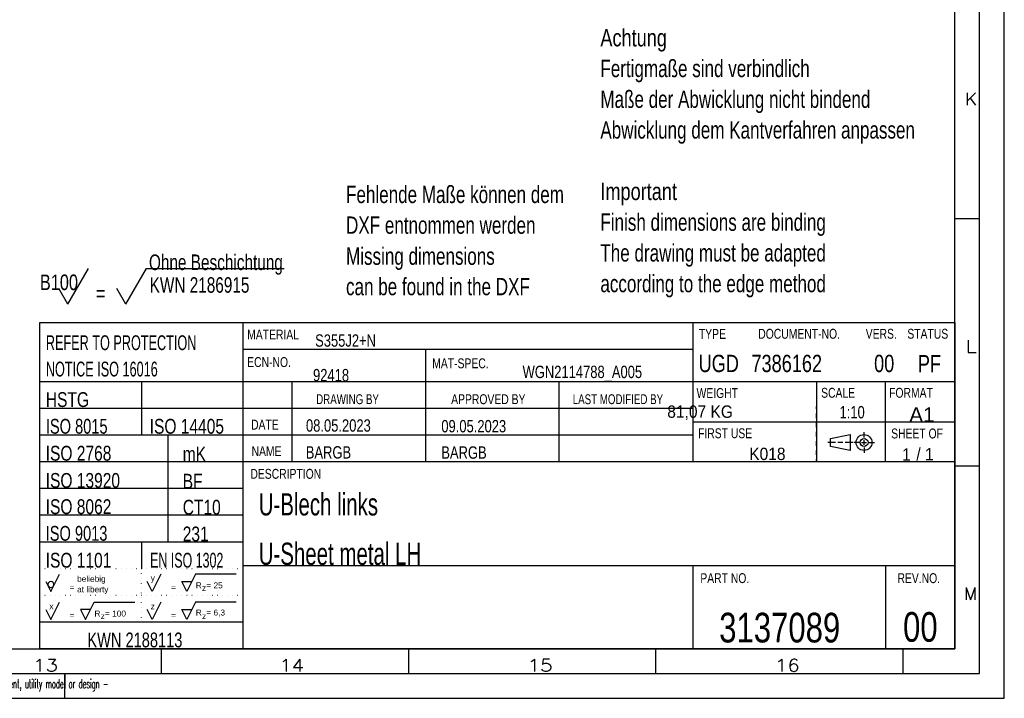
# Model space of a CAD drawing. Header units: millimetres. Extents: x -4 to 841, y -4 to 594.
# Tile 10 of 17: x 642 to 841, y 0 to 137. Entities that reach past the tile are written whole.
import ezdxf

# ---------------------------------------------------------------- set-up
doc = ezdxf.new("R2010")
doc.units = ezdxf.units.MM
doc.layers.add('1', color=7, linetype='Continuous')
doc.styles.add('SEACAD_Arial', font='arial.ttf', dxfattribs={"width": 0.75})
doc.styles.add('SEACAD_simplex_shx', font='simplex.shx', dxfattribs={"width": 0.587})

msp = doc.modelspace()

# ---------------------------------------------------------------- linework, layer by layer
at = {"layer": '1', "color": 7, "linetype": 'Continuous'}
for p, q in [((841, 0), (841, 594)), ((836, 5), (836, 589)), ((831, 10), (831, 584)), ((831, 97), (836, 97)), ((651.66, 79.7), (655.82, 86.9)), ((663.36, 79.7), (667.52, 86.9)), ((667.52, 86.9), (695.35, 86.9)), ((651.66, 79.7), (649.84, 82.85)), ((663.36, 79.7), (661.54, 82.85)), ((646, 76), (831, 76)), ((646, 10), (646, 76)), ((687, 76), (687, 10)), ((778, 76), (778, 47.8)), ((831, 76), (831, 10)), ((778, 70.5), (687, 70.5)), ((724, 47.8), (724, 70.5)), ((687, 64), (646, 64)), ((646.51, 64), (646, 64)), ((831, 64), (646, 64)), ((648.56, 64), (647.54, 64)), ((650.61, 64), (649.59, 64)), ((652.66, 64), (651.64, 64)), ((654.71, 64), (653.69, 64)), ((656.76, 64), (655.74, 64)), ((658.81, 64), (657.79, 64)), ((660.86, 64), (659.84, 64)), ((662.91, 64), (661.89, 64)), ((664.96, 64), (663.94, 64)), ((667.01, 64), (665.99, 64)), ((666.5, 64), (666.5, 58.6)), ((669.06, 64), (668.04, 64)), ((671.11, 64), (670.09, 64)), ((673.16, 64), (672.14, 64)), ((675.21, 64), (674.19, 64)), ((677.26, 64), (676.24, 64)), ((679.31, 64), (678.29, 64)), ((681.36, 64), (680.34, 64)), ((683.41, 64), (682.39, 64)), ((685.46, 64), (684.44, 64)), ((687, 64), (686.49, 64)), ((697, 47.8), (697, 64)), ((751, 47.8), (751, 64)), ((803, 64), (803, 47.8)), ((817, 47.8), (817, 64)), ((646.51, 58.6), (646, 58.6)), ((778, 58.6), (646, 58.6)), ((648.56, 58.6), (647.54, 58.6)), ((650.61, 58.6), (649.59, 58.6)), ((652.66, 58.6), (651.64, 58.6)), ((654.71, 58.6), (653.69, 58.6)), ((656.76, 58.6), (655.74, 58.6)), ((658.81, 58.6), (657.79, 58.6)), ((660.86, 58.6), (659.84, 58.6)), ((662.91, 58.6), (661.89, 58.6)), ((664.96, 58.6), (663.94, 58.6)), ((667.01, 58.6), (665.99, 58.6)), ((666.5, 58.6), (666.5, 53.2)), ((669.06, 58.6), (668.04, 58.6)), ((671.11, 58.6), (670.09, 58.6)), ((673.16, 58.6), (672.14, 58.6)), ((675.21, 58.6), (674.19, 58.6)), ((677.26, 58.6), (676.24, 58.6)), ((679.31, 58.6), (678.29, 58.6)), ((681.36, 58.6), (680.34, 58.6)), ((683.41, 58.6), (682.39, 58.6)), ((685.46, 58.6), (684.44, 58.6)), ((687, 58.6), (686.49, 58.6)), ((803, 58.53), (803, 59)), ((778, 55.9), (831, 55.9)), ((803, 56.67), (803, 57.6)), ((803, 54.8), (803, 55.73)), ((803, 52.93), (803, 53.87)), ((812.64, 52.72), (812.64, 53.82)), ((646.51, 53.2), (646, 53.2)), ((778, 53.2), (646, 53.2)), ((648.56, 53.2), (647.54, 53.2)), ((650.61, 53.2), (649.59, 53.2)), ((652.66, 53.2), (651.64, 53.2)), ((654.71, 53.2), (653.69, 53.2)), ((656.76, 53.2), (655.74, 53.2)), ((658.81, 53.2), (657.79, 53.2)), ((660.86, 53.2), (659.84, 53.2)), ((662.91, 53.2), (661.89, 53.2)), ((664.96, 53.2), (663.94, 53.2)), ((667.01, 53.2), (665.99, 53.2)), ((669.06, 53.2), (668.04, 53.2)), ((671.11, 53.2), (670.09, 53.2)), ((671.95, 31.6), (671.95, 53.2)), ((673.16, 53.2), (672.14, 53.2)), ((675.21, 53.2), (674.19, 53.2)), ((677.26, 53.2), (676.24, 53.2)), ((679.31, 53.2), (678.29, 53.2)), ((681.36, 53.2), (680.34, 53.2)), ((683.41, 53.2), (682.39, 53.2)), ((685.46, 53.2), (684.44, 53.2)), ((687, 53.2), (686.49, 53.2)), ((803, 51.07), (803, 52)), ((805.84, 52.52), (809.84, 53.32)), ((805.84, 50.92), (805.84, 52.52)), ((809.84, 53.32), (809.84, 50.12)), ((812.64, 51.22), (812.64, 52.22)), ((803, 49.2), (803, 50.13)), ((809.84, 50.12), (805.84, 50.92)), ((808.34, 51.72), (807.34, 51.72)), ((811.64, 51.72), (810.54, 51.72)), ((812.14, 51.72), (813.14, 51.72)), ((812.64, 50.72), (812.64, 49.62)), ((813.64, 51.72), (814.74, 51.72)), ((831, 47.8), (646, 47.8)), ((803, 47.8), (803, 48.27)), ((831, 47), (836, 47)), ((687, 42.4), (646, 42.4)), ((687, 37), (646, 37)), ((687, 31.6), (646, 31.6)), ((666.5, 31.6), (666.5, 26.2)), ((647.04, 26.2), (647.01, 26.2)), ((648.06, 26.2), (648.04, 26.2)), ((649.09, 26.2), (649.06, 26.2)), ((650.11, 26.2), (650.09, 26.2)), ((651.14, 26.2), (651.11, 26.2)), ((652.16, 26.2), (652.14, 26.2)), ((653.19, 26.2), (653.16, 26.2)), ((654.21, 26.2), (654.19, 26.2)), ((655.24, 26.2), (655.21, 26.2)), ((656.26, 26.2), (656.24, 26.2)), ((657.29, 26.2), (657.26, 26.2)), ((658.31, 26.2), (658.29, 26.2)), ((659.34, 26.2), (659.31, 26.2)), ((660.36, 26.2), (660.34, 26.2)), ((661.39, 26.2), (661.36, 26.2)), ((662.41, 26.2), (662.39, 26.2)), ((663.44, 26.2), (663.41, 26.2)), ((664.46, 26.2), (664.44, 26.2)), ((665.49, 26.2), (665.46, 26.2)), ((666.51, 26.2), (666.49, 26.2)), ((667.54, 26.2), (667.51, 26.2)), ((668.56, 26.2), (668.54, 26.2)), ((669.59, 26.2), (669.56, 26.2)), ((670.61, 26.2), (670.59, 26.2)), ((671.64, 26.2), (671.61, 26.2)), ((672.66, 26.2), (672.64, 26.2)), ((673.69, 26.2), (673.66, 26.2)), ((674.71, 26.2), (674.69, 26.2)), ((675.74, 26.2), (675.71, 26.2)), ((676.76, 26.2), (676.74, 26.2)), ((677.79, 26.2), (677.76, 26.2)), ((678.81, 26.2), (678.79, 26.2)), ((679.84, 26.2), (679.81, 26.2)), ((680.86, 26.2), (680.84, 26.2)), ((681.89, 26.2), (681.86, 26.2)), ((682.91, 26.2), (682.89, 26.2)), ((683.94, 26.2), (683.91, 26.2)), ((684.96, 26.2), (684.94, 26.2)), ((685.99, 26.2), (685.96, 26.2)), ((687, 26.2), (686.99, 26.2)), ((803, 26.8), (687, 26.8)), ((687, 26.8), (687, 26.28)), ((778, 26.8), (778, 10)), ((831, 26.8), (803, 26.8)), ((817, 26.8), (817, 10)), ((648.2, 21.63), (649.95, 25.13)), ((666.5, 25.2), (666.5, 25.23)), ((666.5, 24.22), (666.5, 24.25)), ((670.45, 25.13), (669.7, 23.62)), ((677.45, 25.13), (676.7, 23.62)), ((685.7, 25.13), (677.45, 25.13)), ((687, 25.23), (687, 24.18)), ((647.2, 23.62), (648.2, 21.63)), ((666.5, 23.24), (666.5, 23.27)), ((666.5, 22.26), (666.5, 22.29)), ((668.7, 21.63), (667.7, 23.62)), ((669.7, 23.62), (668.7, 21.63)), ((675.7, 21.63), (674.7, 23.62)), ((674.7, 23.62), (676.7, 23.62)), ((676.7, 23.62), (675.7, 21.63)), ((687, 23.12), (687, 22.07)), ((647.04, 20.8), (647.01, 20.8)), ((648.06, 20.8), (648.04, 20.8)), ((649.09, 20.8), (649.06, 20.8)), ((650.11, 20.8), (650.09, 20.8)), ((651.14, 20.8), (651.11, 20.8)), ((652.16, 20.8), (652.14, 20.8)), ((653.19, 20.8), (653.16, 20.8)), ((654.21, 20.8), (654.19, 20.8)), ((655.24, 20.8), (655.21, 20.8)), ((656.26, 20.8), (656.24, 20.8)), ((657.29, 20.8), (657.26, 20.8)), ((658.31, 20.8), (658.29, 20.8)), ((659.34, 20.8), (659.31, 20.8)), ((660.36, 20.8), (660.34, 20.8)), ((661.39, 20.8), (661.36, 20.8)), ((662.41, 20.8), (662.39, 20.8)), ((663.44, 20.8), (663.41, 20.8)), ((664.46, 20.8), (664.44, 20.8)), ((665.49, 20.8), (665.46, 20.8)), ((666.51, 20.8), (666.49, 20.8)), ((666.5, 21.28), (666.5, 21.3)), ((666.5, 20.3), (666.5, 20.32)), ((667.54, 20.8), (667.51, 20.8)), ((668.56, 20.8), (668.54, 20.8)), ((669.59, 20.8), (669.56, 20.8)), ((670.61, 20.8), (670.59, 20.8)), ((671.64, 20.8), (671.61, 20.8)), ((672.66, 20.8), (672.64, 20.8)), ((673.69, 20.8), (673.66, 20.8)), ((674.71, 20.8), (674.69, 20.8)), ((675.74, 20.8), (675.71, 20.8)), ((676.76, 20.8), (676.74, 20.8)), ((677.79, 20.8), (677.76, 20.8)), ((678.81, 20.8), (678.79, 20.8)), ((679.84, 20.8), (679.81, 20.8)), ((680.86, 20.8), (680.84, 20.8)), ((681.89, 20.8), (681.86, 20.8)), ((682.91, 20.8), (682.89, 20.8)), ((683.94, 20.8), (683.91, 20.8)), ((684.96, 20.8), (684.94, 20.8)), ((685.99, 20.8), (685.96, 20.8)), ((687, 20.8), (686.99, 20.8)), ((687, 21.02), (687, 19.98)), ((647.2, 17.93), (648.2, 15.93)), ((648.2, 15.93), (649.2, 17.93)), ((649.2, 17.93), (649.95, 19.43)), ((654.2, 17.93), (655.2, 15.93)), ((656.2, 17.93), (654.2, 17.93)), ((655.2, 15.93), (656.2, 17.93)), ((656.2, 17.93), (656.95, 19.43)), ((656.95, 19.43), (665.2, 19.43)), ((666.5, 19.31), (666.5, 19.34)), ((666.5, 18.33), (666.5, 18.36)), ((668.7, 15.93), (667.7, 17.93)), ((669.7, 17.93), (668.7, 15.93)), ((670.45, 19.43), (669.7, 17.93)), ((674.7, 17.93), (676.7, 17.93)), ((675.7, 15.93), (674.7, 17.93)), ((676.7, 17.93), (675.7, 15.93)), ((677.45, 19.43), (676.7, 17.93)), ((685.7, 19.43), (677.45, 19.43)), ((687, 18.93), (687, 17.88)), ((666.5, 17.35), (666.5, 17.38)), ((666.5, 16.37), (666.5, 16.4)), ((687, 16.83), (687, 15.78)), ((687, 15.4), (646, 15.4)), ((666.5, 15.4), (666.5, 15.41)), ((687, 14.73), (687, 13.68)), ((687, 12.62), (687, 11.58)), ((10, 10), (831, 10)), ((831, 10), (646, 10)), ((670.5, 10), (670.5, 5)), ((687, 10.53), (687, 10)), ((720.5, 10), (720.5, 5)), ((770.5, 10), (770.5, 5)), ((820.5, 10), (820.5, 5)), ((5, 5), (836, 5)), ((651, 5), (651, 2)), ((651, 0), (651, 4.75)), ((0, 0), (841, 0))]:
    msp.add_line(p, q, dxfattribs=at)
for radius in [1.6, 0.8]:
    msp.add_circle((812.64, 51.72), radius, dxfattribs=at)
for start, end in [(0, 180), (180, 0)]:
    msp.add_arc((648.2, 23.01), 0.618, start, end, dxfattribs=at)
for points, knots in [([(806.84, 51.72), (805.84, 51.72), (805.34, 51.72)], [0, 0, 0.666667, 1, 1]), ([(810.34, 51.72), (810.09, 51.72), (808.84, 51.72)], [0, 0, 0.166685, 1, 1])]:
    msp.add_open_spline(points, degree=1, knots=knots, dxfattribs=at)

# ---------------------------------------------------------------- texts
at = {"layer": '1', "attachment_point": 7}
for s, insert, char_height, width, style in [('{\\fArial|b0||i0||c0|p34;\\C7;\\H3.5;\\W0.75;Achtung}', (759.32, 130.76), 3.5, 13.1631, 'SEACAD_Arial'), ('{\\fArial|b0||i0||c0|p34;\\C7;\\H3.5;\\W0.705;Fertigmaße sind verbindlich}', (759.32, 124.55), 3.5, 43.8261, 'SEACAD_Arial'), ('{\\fArial|b0||i0||c0|p34;\\C7;\\H3.5;\\W0.705;Maße der Abwicklung nicht bindend}', (759.32, 118.33), 3.5, 56.5326, 'SEACAD_Arial'), ('{\\fsimplex|b0||i0||c0|p34;\\C7;\\H2.5;\\W1.148;K}', (832.97, 119.92), 2.5, 4.9293, 'SEACAD_simplex_shx'), ('{\\fArial|b0||i0||c0|p34;\\C7;\\H3.5;\\W0.705;Abwicklung dem Kantverfahren anpassen}', (759.32, 112.12), 3.5, 66.0435, 'SEACAD_Arial'), ('{\\fArial|b0||i0||c0|p34;\\C7;\\H3.5;\\W0.705;Fehlende Maße können dem}', (707.89, 100.09), 3.5, 45.5761, 'SEACAD_Arial'), ('{\\fArial|b0||i0||c0|p34;\\C7;\\H3.5;\\W0.75;Important}', (759.32, 99.69), 3.5, 15.0652, 'SEACAD_Arial'), ('{\\fArial|b0||i0||c0|p34;\\C7;\\H3.5;\\W0.705;DXF entnommen werden}', (707.89, 93.88), 3.5, 39.7174, 'SEACAD_Arial'), ('{\\fArial|b0||i0||c0|p34;\\C7;\\H3.5;\\W0.705;Finish dimensions are binding}', (759.32, 93.48), 3.5, 47.0978, 'SEACAD_Arial'), ('{\\fArial|b0||i0||c0|p34;\\C7;\\H3.5;\\W0.705;Missing dimensions}', (707.89, 86.6), 3.5, 31.1196, 'SEACAD_Arial'), ('{\\fArial|b0||i0||c0|p34;\\C7;\\H3.5;\\W0.705;The drawing must be adapted}', (759.32, 87.26), 3.5, 47.1739, 'SEACAD_Arial'), ('{\\fArial|b0||i0||c0|p34;\\C7;\\H3.5;\\W0.705;according to the edge method}', (759.32, 81.05), 3.5, 47.1739, 'SEACAD_Arial'), ('{\\fArial|b0||i0||c0|p34;\\C7;\\H3.15;\\W0.705;Ohne Beschichtung}', (668.04, 85.64), 3.15, 28.1446, 'SEACAD_Arial'), ('{\\fArial|b0||i0||c0|p34;\\C7;\\H3.15;\\W0.75;B100}', (645.98, 82.5), 3.15, 7.5326, 'SEACAD_Arial'), ('{\\fArial|b0||i0||c0|p34;\\C7;\\H3.15;\\W0.705;KWN 2186915}', (668.18, 81.96), 3.15, 20.9544, 'SEACAD_Arial'), ('{\\fArial|b0||i0||c0|p34;\\C7;\\H3.5;\\W0.705;can be found in the DXF}', (707.89, 81.45), 3.5, 38.5, 'SEACAD_Arial'), ('{\\fArial|b0||i0||c0|p34;\\C7;\\H3.15;\\W0.75;=}', (657.31, 80.32), 3.15, 1.9174, 'SEACAD_Arial'), ('{\\fArial|b0||i0||c0|p34;\\C7;\\H2.;\\W0.75;MATERIAL}', (687.9, 72.56), 2, 10.3044, 'SEACAD_Arial'), ('{\\fArial|b0||i0||c0|p34;\\C7;\\H2.;\\W0.75;TYPE}', (779.24, 72.68), 2, 5.4348, 'SEACAD_Arial'), ('{\\fArial|b0||i0||c0|p34;\\C7;\\H2.;\\W0.75;DOCUMENT-NO.}', (791.24, 72.68), 2, 16.2174, 'SEACAD_Arial'), ('{\\fArial|b0||i0||c0|p34;\\C7;\\H2.;\\W0.75;VERS.}', (812.98, 72.68), 2, 6.2174, 'SEACAD_Arial'), ('{\\fArial|b0||i0||c0|p34;\\C7;\\H2.;\\W0.75;STATUS}', (821.39, 72.68), 2, 8.1739, 'SEACAD_Arial'), ('{\\fArial|b0||i0||c0|p34;\\C7;\\H3.;\\W0.611;REFER TO PROTECTION}', (647.19, 70.36), 3, 31.4348, 'SEACAD_Arial'), ('{\\fArial|b0||i0||c0|p34;\\C7;\\H2.5;\\W0.75;S355J2+N}', (701.64, 71.06), 2.5, 12.0652, 'SEACAD_Arial'), ('{\\fsimplex|b0||i0||c0|p34;\\C7;\\H2.5;\\W1.292;L}', (833.11, 69.92), 2.5, 4.4104, 'SEACAD_simplex_shx'), ('{\\fArial|b0||i0||c0|p34;\\C7;\\H3.;\\W0.611;NOTICE ISO 16016}', (647.19, 65.03), 3, 23.4783, 'SEACAD_Arial'), ('{\\fArial|b0||i0||c0|p34;\\C7;\\H2.;\\W0.75;ECN-NO.}', (687.9, 66.96), 2, 8.6957, 'SEACAD_Arial'), ('{\\fArial|b0||i0||c0|p34;\\C7;\\H2.;\\W0.75;MAT-SPEC.}', (725.32, 66.71), 2, 11.2609, 'SEACAD_Arial'), ('{\\fArial|b0||i0||c0|p34;\\C7;\\H3.5;\\W0.75;UGD}', (779.18, 65.91), 3.5, 7.9891, 'SEACAD_Arial'), ('{\\fArial|b0||i0||c0|p34;\\C7;\\H3.5;\\W0.75;7386162}', (789.87, 65.91), 3.5, 13.8478, 'SEACAD_Arial'), ('{\\fArial|b0||i0||c0|p34;\\C7;\\H3.5;\\W0.75;00}', (814.67, 65.91), 3.5, 3.9565, 'SEACAD_Arial'), ('{\\fArial|b0||i0||c0|p34;\\C7;\\H3.5;\\W0.75;PF}', (823.52, 65.91), 3.5, 4.6413, 'SEACAD_Arial'), ('{\\fArial|b0||i0||c0|p34;\\C7;\\H2.5;\\W0.75;92418}', (701.22, 64.06), 2.5, 7.0652, 'SEACAD_Arial'), ('{\\fArial|b0||i0||c0|p34;\\C7;\\H2.5;\\W0.75;WGN2114788_A005}', (743.59, 64.03), 2.5, 23.587, 'SEACAD_Arial'), ('{\\fArial|b0||i0||c0|p34;\\C7;\\H3.;\\W0.75;HSTG}', (647.19, 58.86), 3, 8.6087, 'SEACAD_Arial'), ('{\\fArial|b0||i0||c0|p34;\\C7;\\H2.;\\W0.75;WEIGHT}', (778.77, 60.69), 2, 8.2609, 'SEACAD_Arial'), ('{\\fArial|b0||i0||c0|p34;\\C7;\\H2.;\\W0.75;SCALE}', (803.96, 60.75), 2, 6.7826, 'SEACAD_Arial'), ('{\\fArial|b0||i0||c0|p34;\\C7;\\H2.;\\W0.75;FORMAT}', (817.71, 60.75), 2, 8.6957, 'SEACAD_Arial'), ('{\\fArial|b0||i0||c0|p34;\\C7;\\H2.;\\W0.705;DRAWING BY}', (701.85, 59.45), 2, 13.3044, 'SEACAD_Arial'), ('{\\fArial|b0||i0||c0|p34;\\C7;\\H2.;\\W0.75;APPROVED BY}', (729.15, 59.45), 2, 14.8696, 'SEACAD_Arial'), ('{\\fArial|b0||i0||c0|p34;\\C7;\\H2.;\\W0.705;LAST MODIFIED BY}', (753.73, 59.45), 2, 19.1304, 'SEACAD_Arial'), ('{\\fArial|b0||i0||c0|p34;\\C7;\\H2.5;\\W0.9;81,07 KG}', (772.85, 56.25), 2.5, 12.9348, 'SEACAD_Arial'), ('{\\fArial|b0||i0||c0|p34;\\C7;\\H2.5;\\W0.75;1:10}', (807.68, 56.57), 2.5, 4.9457, 'SEACAD_Arial'), ('{\\fArial|b0||i0||c0|p34;\\C7;\\H3.;\\W0.705;ISO 8015}', (647.19, 53.46), 3, 12.9783, 'SEACAD_Arial'), ('{\\fArial|b0||i0||c0|p34;\\C7;\\H3.;\\W0.75;ISO 14405}', (668.19, 53.46), 3, 14.6739, 'SEACAD_Arial'), ('{\\fArial|b0||i0||c0|p34;\\C7;\\H2.;\\W0.75;DATE}', (688.69, 54.33), 2, 5.5217, 'SEACAD_Arial'), ('{\\fArial|b0||i0||c0|p34;\\C7;\\H2.5;\\W0.75;08.05.2023}', (699.79, 53.88), 2.5, 12.7174, 'SEACAD_Arial'), ('{\\fArial|b0||i0||c0|p34;\\C7;\\H2.5;\\W0.75;09.05.2023}', (727.16, 53.74), 2.5, 12.7174, 'SEACAD_Arial'), ('{\\fArial|b0||i0||c0|p34;\\C7;\\H2.;\\W0.75;FIRST USE}', (779.07, 52.57), 2, 10.7826, 'SEACAD_Arial'), ('{\\fArial|b0||i0||c0|p34;\\C7;\\H2.;\\W0.75;SHEET OF}', (818.12, 52.52), 2, 10.3478, 'SEACAD_Arial'), ('{\\fArial|b0||i0||c0|p34;\\C7;\\H3.;\\W0.75;ISO 2768 }', (647.16, 48.01), 3, 13.8261, 'SEACAD_Arial'), ('{\\fArial|b0||i0||c0|p34;\\C7;\\H3.;\\W0.75;mK}', (674.87, 47.89), 3, 4.6304, 'SEACAD_Arial'), ('{\\fArial|b0||i0||c0|p34;\\C7;\\H2.;\\W0.75;NAME}', (688.79, 48.97), 2, 5.9565, 'SEACAD_Arial'), ('{\\fArial|b0||i0||c0|p34;\\C7;\\H2.5;\\W0.75;BARGB}', (699.75, 48.44), 2.5, 9.0761, 'SEACAD_Arial'), ('{\\fArial|b0||i0||c0|p34;\\C7;\\H2.5;\\W0.75;BARGB}', (727.16, 48.41), 2.5, 9.0761, 'SEACAD_Arial'), ('{\\fArial|b0||i0||c0|p34;\\C7;\\H2.5;\\W0.9;K018}', (789.42, 48.14), 2.5, 7.1196, 'SEACAD_Arial'), ('{\\fArial|b0||i0||c0|p34;\\C7;\\H2.5;\\W0.9;1}', (820.35, 48.07), 2.5, 1.6848, 'SEACAD_Arial'), ('{\\fArial|b0||i0||c0|p34;\\C7;\\H2.5;\\W0.9; / 1}', (822.34, 48.07), 2.5, 4.2935, 'SEACAD_Arial'), ('{\\fArial|b0||i0||c0|p34;\\C7;\\H4.5;\\W0.658;U-Blech links}', (690.23, 36.91), 4.5, 24.2609, 'SEACAD_Arial'), ('{\\fArial|b0||i0||c0|p34;\\C7;\\H2.;\\W0.75;DESCRIPTION}', (688.55, 44.36), 2, 14.087, 'SEACAD_Arial'), ('{\\fArial|b0||i0||c0|p34;\\C7;\\H3.;\\W0.75;ISO 13920}', (647.16, 42.51), 3, 14.6739, 'SEACAD_Arial'), ('{\\fArial|b0||i0||c0|p34;\\C7;\\H3.;\\W0.75;BF}', (674.87, 42.39), 3, 3.9783, 'SEACAD_Arial'), ('{\\fArial|b0||i0||c0|p34;\\C7;\\H3.;\\W0.75;ISO 8062}', (647.16, 37.21), 3, 12.9783, 'SEACAD_Arial'), ('{\\fArial|b0||i0||c0|p34;\\C7;\\H3.;\\W0.75;CT10}', (674.87, 37.09), 3, 7.5, 'SEACAD_Arial'), ('{\\fArial|b0||i0||c0|p34;\\C7;\\H3.;\\W0.705;ISO 9013}', (647.16, 31.81), 3, 12.9783, 'SEACAD_Arial'), ('{\\fArial|b0||i0||c0|p34;\\C7;\\H3.;\\W0.75;231}', (674.87, 31.69), 3, 5.087, 'SEACAD_Arial'), ('{\\fArial|b0||i0||c0|p34;\\C7;\\H4.5;\\W0.658;U-Sheet metal LH}', (690.23, 26.91), 4.5, 33.4565, 'SEACAD_Arial'), ('{\\fArial|b0||i0||c0|p34;\\C7;\\H3.;\\W0.75;ISO 1101}', (647.16, 26.38), 3, 12.9783, 'SEACAD_Arial'), ('{\\fArial|b0||i0||c0|p34;\\C7;\\H3.;\\W0.6;EN ISO 1302}', (668.27, 26.38), 3, 14.8044, 'SEACAD_Arial'), ('{\\fArial|b0||i0||c0|p34;\\C7;\\H2.;\\W0.75;PART NO.}', (779.53, 23.27), 2, 9.7391, 'SEACAD_Arial'), ('{\\fArial|b0||i0||c0|p34;\\C7;\\H2.;\\W0.75;REV.NO.}', (819.4, 23.27), 2, 8.4783, 'SEACAD_Arial'), ('{\\fsimplex|b0||i0||c0|p34;\\C7;\\H2.5;\\W1.033;M}', (832.83, 19.92), 2.5, 4.8821, 'SEACAD_simplex_shx'), ('{\\fArial|b0||i0||c0|p34;\\C7;\\H6.;\\W0.75;3137089}', (783.35, 11.21), 6, 23.7391, 'SEACAD_Arial'), ('{\\fArial|b0||i0||c0|p34;\\C7;\\H6.;\\W0.75;00}', (820.53, 11.35), 6, 6.7826, 'SEACAD_Arial'), ('{\\fArial|b0||i0||c0|p34;\\C7;\\H3.;\\W0.705;KWN 2188113}', (655.58, 10.26), 3, 19.9565, 'SEACAD_Arial'), ('{\\fsimplex|b0||i0||c0|p34;\\C7;\\H2.5;\\W1.179;13}', (644.6, 5.43), 2.5, 6.7361, 'SEACAD_simplex_shx'), ('{\\fsimplex|b0||i0||c0|p34;\\C7;\\H2.5;\\W1.179;16}', (794.6, 5.43), 2.5, 6.7361, 'SEACAD_simplex_shx'), ('{\\fsimplex|b0||i0||c0|p34;\\C7;\\H2.5;\\W1.148;14}', (694.46, 5.42), 2.5, 6.7689, 'SEACAD_simplex_shx'), ('{\\fsimplex|b0||i0||c0|p34;\\C7;\\H2.5;\\W1.179;15}', (744.6, 5.43), 2.5, 6.7361, 'SEACAD_simplex_shx'), ('{\\fsimplex|b0||i0||c0|p34;\\C7;\\H1.8;\\W0.5192; of damages. All rights reserved in the event of the grant of a patent, utility model or design -}', (594.09, 1.44), 1.8, 76.2793, 'SEACAD_simplex_shx')]:
    msp.add_mtext(s, dxfattribs=dict(at, insert=insert, char_height=char_height, width=width, style=style))
for s, insert, char_height, width in [('{\\fArial|b0||i0||c0|p34;\\C7;\\H3.;\\W1.;A1}', (821.78, 55.85), 3, 5.1522), ('{\\fArial|b0||i0||c0|p34;\\C7;\\H1.2;\\W1.;at liberty}', (653.51, 21.06), 1.2, 6.3131), ('{\\fArial|b0||i0||c0|p34;\\C7;\\H1.2;\\W1.;beliebig}', (653.51, 23.19), 1.2, 5.7913), ('{\\fArial|b0||i0||c0|p34;\\C7;\\H1.2;\\W1.;y}', (668.4, 23.36), 1.2, 0.8087), ('{\\fArial|b0||i0||c0|p34;\\C7;\\H1.2;\\W1.;=}', (652.01, 21.82), 1.2, 0.9652), ('{\\fArial|b0||i0||c0|p34;\\C7;\\H1.2;\\W1.;=}', (672.51, 21.82), 1.2, 0.9652), ('{\\fArial|b0||i0||c0|p34;\\C7;\\H1.2;\\W1.;R  = 25}', (677.51, 22.22), 1.2, 5.4522), ('{\\fArial|b0||i0||c0|p34;\\C7;\\H1.2;\\W1.;z}', (678.77, 21.72), 1.2, 0.8087), ('{\\fArial|b0||i0||c0|p34;\\C7;\\H1.2;\\W1.;x}', (647.9, 18.02), 1.2, 0.8087), ('{\\fArial|b0||i0||c0|p34;\\C7;\\H1.2;\\W1.;z}', (668.4, 18.02), 1.2, 0.8087), ('{\\fArial|b0||i0||c0|p34;\\C7;\\H1.2;\\W1.;=}', (652.01, 16.12), 1.2, 0.9652), ('{\\fArial|b0||i0||c0|p34;\\C7;\\H1.2;\\W1.;R  = 100}', (657.01, 16.52), 1.2, 6.3913), ('{\\fArial|b0||i0||c0|p34;\\C7;\\H1.2;\\W1.;z}', (658.27, 16.02), 1.2, 0.8087), ('{\\fArial|b0||i0||c0|p34;\\C7;\\H1.2;\\W1.;=}', (672.51, 16.12), 1.2, 0.9652), ('{\\fArial|b0||i0||c0|p34;\\C7;\\H1.2;\\W1.;R  = 6,3}', (677.51, 16.52), 1.2, 5.9217), ('{\\fArial|b0||i0||c0|p34;\\C7;\\H1.2;\\W1.;z}', (678.77, 16.02), 1.2, 0.8087)]:
    msp.add_mtext(s, dxfattribs=dict(at, insert=insert, char_height=char_height, width=width))

doc.saveas('drawing.dxf')
